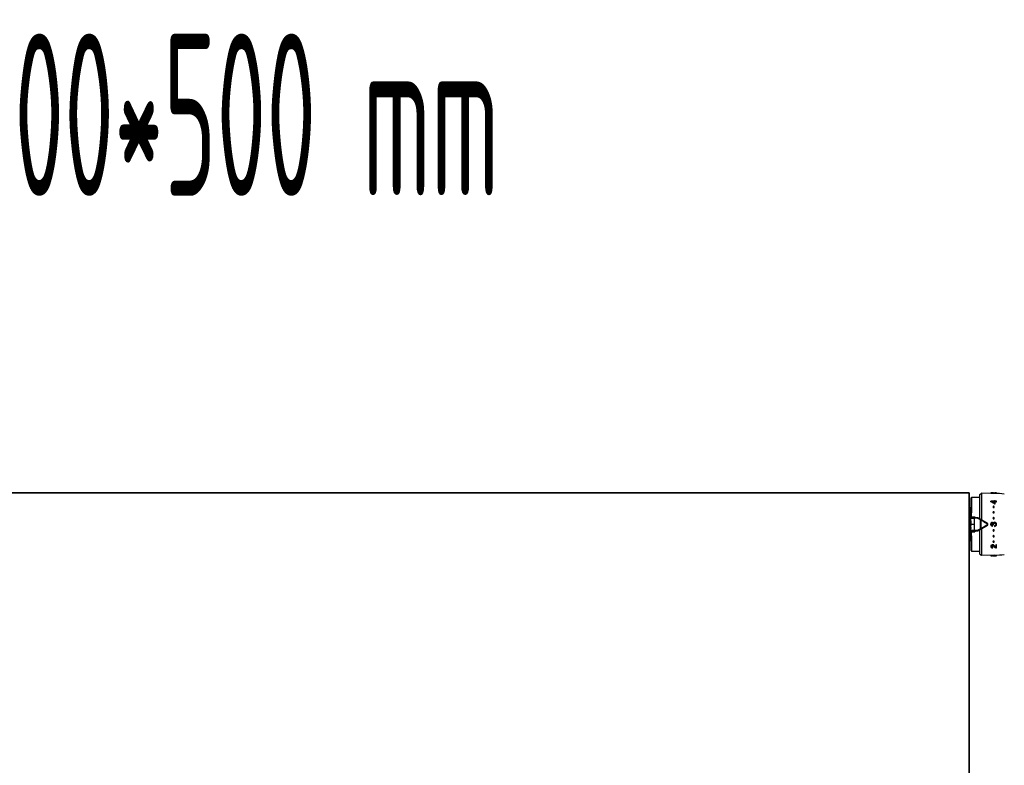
# Model space of a CAD drawing. Header units: millimetres. Extents: x 60394 to 199354, y 20895 to 166073.
# Tile 183 of 256: x 124370 to 125130, y 21470 to 22045. Entities that reach past the tile are written whole.
import ezdxf
from ezdxf.enums import TextEntityAlignment as Align

# ---------------------------------------------------------------- set-up
doc = ezdxf.new("R2010")
doc.units = ezdxf.units.MM
doc.layers.add('JS_VYT_POPIS - OBECNĚ', color=7, linetype='Continuous', lineweight=5)
doc.layers.add('UT_ZAŘÍZENÍ - OT', color=3, linetype='Continuous', lineweight=35)
doc.styles.add('VZT_POPIS', font='isocp.shx', dxfattribs={"width": 0.6, "height": 125})

msp = doc.modelspace()

# ---------------------------------------------------------------- linework, layer by layer
at = {"color": 0, "linetype": 'Continuous'}
for p, q in [((125110.64, 21679.05), (125112.14, 21679.91)), ((125110.64, 21660.21), (125110.64, 21679.05)), ((125112.14, 21679.99), (125112.14, 21659.34)), ((125122.01, 21679.81), (125112.14, 21679.99)), ((125119.14, 21680.29), (125119.14, 21680.19)), ((125119.59, 21680.28), (125119.14, 21680.29)), ((125119.14, 21679.99), (125119.14, 21680.19)), ((125119.14, 21680.19), (125119.59, 21680.17)), ((125119.14, 21679.99), (125120.69, 21679.93)), ((125119.59, 21680.21), (125119.59, 21680.28)), ((125120.65, 21680.18), (125119.59, 21680.21)), ((125119.59, 21680.17), (125119.66, 21680.17)), ((125119.66, 21680.17), (125120.95, 21680.12)), ((125120.64, 21680.23), (125120.64, 21680.18)), ((125120.96, 21680.17), (125120.65, 21680.18)), ((125120.69, 21679.93), (125120.95, 21679.92)), ((125120.81, 21680.18), (125120.81, 21680.19)), ((125120.95, 21680.12), (125121.04, 21680.12)), ((125120.95, 21679.92), (125121.46, 21679.91)), ((125121.04, 21680.12), (125121.47, 21680.1)), ((125121.24, 21680.18), (125121.25, 21680.24)), ((125121.46, 21679.91), (125121.47, 21680.1)), ((125121.47, 21680.1), (125121.47, 21680.16)), ((125121.47, 21680.04), (125121.5, 21680.04)), ((125122.08, 21680.24), (125122.2, 21680.24)), ((125122.08, 21680.04), (125122.15, 21680.04)), ((125122.15, 21680.14), (125122.15, 21680.07)), ((125122.15, 21679.88), (125122.15, 21680.07)), ((125122.99, 21680.22), (125122.98, 21680.22)), ((125123.01, 21680.22), (125122.99, 21680.22)), ((125122.99, 21680.16), (125122.99, 21680.21)), ((125123.64, 21679.98), (125123.64, 21680.18)), ((125103.84, 21656.01), (125104.19, 21676.32)), ((125103.98, 21663.95), (125104.19, 21676.07)), ((125104.54, 21667.75), (125104.69, 21676.81)), ((125104.69, 21676.81), (125110.64, 21676.81)), ((125119.14, 21673.85), (125119.14, 21673.53)), ((125119.14, 21673.7), (125119.14, 21673.85)), ((125122.14, 21673.81), (125119.14, 21673.85)), ((125119.14, 21673.39), (125119.14, 21673.53)), ((125119.14, 21673.53), (125119.2, 21673.51)), ((125119.93, 21673.52), (125122.14, 21673.5)), ((125119.98, 21673.5), (125119.93, 21673.52)), ((125120.22, 21673.38), (125122.14, 21673.35)), ((125122.09, 21671.86), (125122.14, 21671.83)), ((125122.14, 21674.21), (125122.14, 21673.81)), ((125122.14, 21674.06), (125122.14, 21674.21)), ((125122.59, 21674.21), (125122.14, 21674.21)), ((125122.14, 21673.5), (125122.14, 21672.38)), ((125122.14, 21673.35), (125122.14, 21673.5)), ((125122.14, 21673.35), (125122.14, 21672.49)), ((125122.14, 21671.83), (125122.14, 21671.96)), ((125122.14, 21671.96), (125122.59, 21671.96)), ((125122.14, 21671.83), (125122.59, 21671.83)), ((125122.59, 21673.8), (125122.59, 21674.21)), ((125123.64, 21673.79), (125122.59, 21673.8)), ((125122.59, 21671.96), (125122.59, 21673.49)), ((125122.59, 21673.49), (125123.64, 21673.48)), ((125122.59, 21673.35), (125123.64, 21673.33)), ((125122.59, 21671.83), (125122.59, 21671.96)), ((125123.64, 21673.48), (125123.64, 21673.79)), ((125123.64, 21673.33), (125123.64, 21673.48)), ((125102.42, 21665.42), (125103.04, 21665.42)), ((125102.42, 21664.61), (125103.04, 21664.61)), ((125102.47, 21668.75), (125103.04, 21668.75)), ((125103.04, 21665.42), (125103.04, 21668.75)), ((125103.04, 21658.69), (125103.04, 21664.61)), ((125103.54, 21668.85), (125103.54, 21668.83)), ((125103.54, 21665.49), (125103.54, 21664.67)), ((125104.44, 21661.74), (125104.54, 21667.75)), ((125103.84, 21658.69), (125102.64, 21658.69)), ((125103.84, 21658.4), (125102.64, 21658.4)), ((125103.84, 21655.71), (125102.64, 21655.71)), ((125103.84, 21655.39), (125102.64, 21655.39)), ((125103.84, 21655.16), (125102.64, 21655.16)), ((125103.04, 21654.82), (125103.04, 21655.16)), ((125103.84, 21658.69), (125103.84, 21655.16)), ((125104.19, 21635.7), (125103.84, 21656.01)), ((125103.84, 21656.01), (125106.54, 21656.01)), ((125104.42, 21661.01), (125104.44, 21661.74)), ((125105.58, 21661.01), (125104.42, 21661.01)), ((125104.44, 21661.74), (125106.84, 21661.74)), ((125106.54, 21656.01), (125106.61, 21660.6)), ((125106.61, 21651.43), (125106.54, 21656.01)), ((125106.61, 21660.6), (125106.61, 21661)), ((125108.71, 21660.6), (125106.61, 21660.6)), ((125106.84, 21661.74), (125106.84, 21661)), ((125108.71, 21661.01), (125107.68, 21661.01)), ((125108.71, 21660.6), (125108.71, 21661.01)), ((125111.11, 21659.42), (125109.46, 21660.39)), ((125116.79, 21656.66), (125109.71, 21660.74)), ((125109.71, 21651.28), (125116.79, 21655.37)), ((125111.11, 21659.42), (125111.11, 21652.6)), ((125111.63, 21659.17), (125111.63, 21652.86)), ((125116.63, 21655.8), (125116.63, 21656.23)), ((125117.04, 21655.8), (125117.04, 21656.22)), ((125120.53, 21654.67), (125120.53, 21655.2)), ((125120.85, 21655.71), (125121.3, 21655.71)), ((125121.96, 21654.94), (125121.96, 21654.41)), ((125102.42, 21647.41), (125103.04, 21647.41)), ((125103.34, 21654.84), (125102.74, 21654.8)), ((125103.34, 21654.31), (125102.74, 21654.31)), ((125103.14, 21653.95), (125102.74, 21653.95)), ((125103.14, 21650.32), (125102.74, 21650.32)), ((125103.34, 21650.09), (125102.74, 21650.09)), ((125103.04, 21647.41), (125103.04, 21650.09)), ((125103.14, 21652.87), (125103.14, 21653.95)), ((125103.14, 21650.32), (125103.14, 21651.4)), ((125103.34, 21654.84), (125103.34, 21652.91)), ((125103.34, 21651.44), (125103.34, 21650.09)), ((125103.44, 21652.87), (125103.44, 21652.58)), ((125103.44, 21652.87), (125103.84, 21652.87)), ((125103.9, 21652.82), (125103.44, 21652.82)), ((125103.9, 21652.58), (125103.44, 21652.58)), ((125103.44, 21651.54), (125103.44, 21651.7)), ((125103.44, 21651.7), (125103.92, 21651.7)), ((125103.44, 21651.54), (125103.92, 21651.54)), ((125103.89, 21653.36), (125103.48, 21653.36)), ((125103.54, 21647.35), (125103.54, 21646.54)), ((125103.64, 21653.61), (125103.64, 21653.51)), ((125103.64, 21653.61), (125103.84, 21653.61)), ((125103.84, 21653.51), (125103.64, 21653.51)), ((125103.64, 21653.32), (125103.64, 21653.22)), ((125103.64, 21653.32), (125103.84, 21653.32)), ((125103.84, 21653.22), (125103.64, 21653.22)), ((125103.84, 21651.26), (125103.64, 21651.26)), ((125103.84, 21653.61), (125103.84, 21653.36)), ((125103.84, 21653.39), (125103.89, 21653.4)), ((125103.84, 21653.32), (125103.84, 21652.87)), ((125103.84, 21653.17), (125103.89, 21653.17)), ((125103.84, 21652.97), (125103.89, 21652.97)), ((125103.84, 21651.54), (125103.84, 21651.26)), ((125103.89, 21653.4), (125103.88, 21653.72)), ((125104.42, 21651.01), (125105.58, 21651.01)), ((125104.44, 21650.29), (125104.42, 21651.01)), ((125104.44, 21650.29), (125106.84, 21650.29)), ((125104.54, 21644.28), (125104.44, 21650.29)), ((125106.61, 21651.43), (125108.71, 21651.43)), ((125106.61, 21651.43), (125106.61, 21651.02)), ((125106.84, 21651.02), (125106.84, 21650.29)), ((125107.68, 21651.01), (125108.71, 21651.01)), ((125108.71, 21651.43), (125108.71, 21651.01)), ((125109.46, 21651.63), (125111.11, 21652.6)), ((125110.64, 21632.98), (125110.64, 21651.82)), ((125112.14, 21652.68), (125112.14, 21632.04)), ((125102.42, 21646.6), (125103.04, 21646.6)), ((125102.47, 21643.27), (125103.04, 21643.27)), ((125103.04, 21643.27), (125103.04, 21646.6)), ((125103.54, 21643.19), (125103.54, 21643.18)), ((125104.1, 21641.4), (125104.08, 21642.26)), ((125104.69, 21635.21), (125104.54, 21644.28)), ((125123.19, 21640.17), (125123.19, 21640.03)), ((125123.64, 21640.17), (125123.19, 21640.17)), ((125123.64, 21640.04), (125123.19, 21640.03)), ((125123.19, 21640.03), (125123.19, 21638.35)), ((125123.64, 21640.17), (125123.64, 21640.04)), ((125123.64, 21637.9), (125123.64, 21640.04)), ((125104.69, 21635.21), (125110.64, 21635.21)), ((125110.64, 21632.98), (125112.14, 21632.11)), ((125122.01, 21632.21), (125112.14, 21632.04)), ((125120.64, 21638.41), (125120.64, 21638.27)), ((125120.79, 21638.41), (125120.64, 21638.41)), ((125120.79, 21638.27), (125120.64, 21638.27)), ((125120.64, 21637.86), (125120.79, 21637.86)), ((125120.79, 21638.41), (125120.79, 21638.27)), ((125120.79, 21637.86), (125120.79, 21638.27)), ((125122.02, 21639.48), (125122.02, 21639.34)), ((125122.05, 21639.43), (125122.02, 21639.48)), ((125122.16, 21639.11), (125122.14, 21639.15)), ((125122.27, 21639.06), (125122.28, 21638.92)), ((125123.64, 21632.03), (125119.14, 21631.95)), ((125119.14, 21631.95), (125119.14, 21631.75)), ((125119.14, 21631.94), (125119.14, 21631.74)), ((125123.64, 21631.83), (125119.14, 21631.75)), ((125119.14, 21631.75), (125119.14, 21631.74)), ((125120.49, 21631.76), (125119.93, 21631.75)), ((125120.49, 21631.76), (125123.64, 21631.81)), ((125120.49, 21631.76), (125120.49, 21631.76)), ((125123.64, 21632.03), (125123.64, 21631.83)), ((125123.64, 21631.81), (125123.64, 21631.83))]:
    msp.add_line(p, q, dxfattribs=at)
for centre, radius, start, end in [((125120.92, 21667.03), 13.23, 89.44109, 89.86889), ((125120.82, 21657.24), 23.02, 89.16114, 89.43014), ((125120.53, 21638.13), 42.13, 88.99668, 89.15368), ((125121.39, 21674.96), 5.28, 90.80201, 91.62553), ((125121.83, 21685.52), 5.38, 264.4209, 265.22986), ((125121.92, 21686.56), 6.42, 265.23782, 265.99348), ((125120.44, 21589.83), 90, 84.13647, 89), ((125122.33, 21690.17), 10.03, 269.00618, 269.62329), ((125122.37, 21692.62), 12.54, 269.00858, 269.7243), ((125122.45, 21689.91), 9.83, 272.60404, 273.36824), ((125122.45, 21689.77), 9.9, 272.58441, 273.34327), ((125122.79, 21677.66), 2.56, 85.77165, 86.54128), ((125122.85, 21678.43), 1.79, 85.3674, 85.74663), ((125122.38, 21644.49), 35.74, 88.78449, 88.98762), ((125122.53, 21688.65), 8.58, 273.37423, 274.17442), ((125122.52, 21688.5), 8.63, 273.34927, 274.14414), ((125104.69, 21676.31), 0.5, 89.99995, 178.99727), ((125072.12, 21579.19), 105.28, 61.6647, 63.47201), ((125071.86, 21579.57), 105.19, 61.44046, 63.25103), ((125075.22, 21584.6), 99.53, 63.12099, 63.27442), ((125072.31, 21578.91), 105.92, 61.93543, 63.10673), ((125103.04, 21670.26), 1.51, 270.07058, 289.41996), ((125103.04, 21670.26), 1.5, 289.47122, 313.35083), ((125121.22, 21669.34), 0.33, 178.19656, 179.9988), ((125121.31, 21665.19), 0.417, 180.04404, 188.31485), ((125121.4, 21669.6), 0.577, 256.34526, 269.38585), ((125121.4, 21669.5), 0.582, 256.38385, 269.38767), ((125121.4, 21669.59), 0.567, 269.48461, 276.23097), ((125121.4, 21669.49), 0.572, 269.48444, 276.21503), ((125121.4, 21665.31), 0.515, 269.66483, 277.10359), ((125121.39, 21665.24), 0.519, 269.66461, 277.08605), ((125121.4, 21669.6), 0.578, 276.22081, 282.59954), ((125121.39, 21669.5), 0.583, 276.20438, 282.56154), ((125121.4, 21665.33), 0.529, 277.09797, 284.09301), ((125121.39, 21665.26), 0.533, 277.07982, 284.05154), ((125121.55, 21669.33), 0.34, 350.77007, 358.16143), ((125121.48, 21665.26), 0.415, 357.37319, 359.99637), ((125103.94, 21657.86), 0.0994, 180.01969, 226.40783), ((125103.94, 21657.87), 0.301, 250.55744, 255.99011), ((125103.94, 21656.24), 0.3, 107.64647, 109.44599), ((125104.42, 21660.51), 0.5, 90.00005, 179.0027), ((125090.01, 21671.71), 19.56, 326.80865, 327.16862), ((125086.06, 21674.26), 24.26, 327.18528, 328.93017), ((125108.71, 21659.01), 2, 60, 90), ((125108.71, 21659.12), 1.48, 59.48742, 89.9707), ((125003.54, 21440.05), 244.32, 63.74449, 63.88063), ((125116.54, 21656.22), 0.5, 0, 60), ((125116.54, 21655.8), 0.5, 300, 0), ((125121.09, 21656.07), 2, 164.80798, 168.16539), ((125120.3, 21655.85), 1.18, 194.6023, 200.52709), ((125120.18, 21656.32), 1.05, 158.33184, 164.78857), ((125120.2, 21656.31), 1.07, 152.15714, 158.3337), ((125120.35, 21655.87), 1.23, 200.54074, 209.44738), ((125120.2, 21656.31), 1.08, 145.97035, 152.15939), ((125120.36, 21655.87), 1.25, 209.4292, 211.63674), ((125120.4, 21656.01), 0.828, 140.87074, 150.30871), ((125120.41, 21656.02), 0.841, 211.88911, 219.07605), ((125120.41, 21656.01), 0.836, 130.17155, 140.86954), ((125120.4, 21656.01), 0.831, 219.0533, 232.02888), ((125120.28, 21656.24), 0.569, 108.74479, 116.15952), ((125120.29, 21656.23), 0.576, 101.60275, 108.74682), ((125120.39, 21655.98), 0.785, 273.22437, 280.43844), ((125118.56, 21656.01), 2.32, 352.48051, 7.18318), ((125121.4, 21660.72), 0.488, 269.85737, 277.70488), ((125121.39, 21660.69), 0.492, 269.85712, 277.68641), ((125122.27, 21655.86), 0.97, 138.95573, 147.53873), ((125121.39, 21660.74), 0.505, 277.70254, 285.05443), ((125121.39, 21660.71), 0.509, 277.6834, 285.011), ((125122.26, 21655.86), 0.963, 129.98808, 138.92429), ((125121.42, 21660.73), 0.471, 354.81541, 359.98513), ((125122.08, 21656.04), 1.1, 263.8642, 270.12595), ((125122.26, 21655.9), 0.927, 100.78373, 106.92072), ((125122.25, 21655.95), 0.878, 93.89514, 100.73786), ((125122.08, 21656.05), 1.12, 312.77559, 319.01429), ((125122.25, 21655.91), 0.893, 319.04698, 325.88598), ((125120.98, 21656.01), 2.66, 352.61699, 5.79637), ((125103.63, 21653.8), 0.29, 180.04441, 214.05404), ((125103.43, 21651.44), 0.0882, 171.33922, 179.96309), ((125104.42, 21651.51), 0.5, 181, 270), ((125089.67, 21640.09), 19.97, 32.83509, 33.1877), ((125086.14, 21637.81), 24.17, 31.0665, 32.81806), ((125108.71, 21652.91), 1.48, 270.02931, 300.51257), ((125108.71, 21653.01), 2, 270, 300), ((125003.54, 21871.97), 244.32, 296.11937, 296.25551), ((125121.37, 21651.29), 0.481, 185.08469, 187.79003), ((125121.39, 21651.32), 0.51, 98.02694, 105.33939), ((125121.4, 21651.29), 0.507, 98.04608, 105.38273), ((125121.39, 21651.33), 0.493, 90.20682, 98.03026), ((125121.4, 21651.3), 0.489, 90.20709, 98.04874), ((125122.08, 21656.05), 1.64, 265.8993, 310.20577), ((125103.04, 21641.77), 1.51, 70.58004, 89.92942), ((125103.04, 21641.76), 1.5, 46.64917, 70.52878), ((125120.66, 21638.16), 1.98, 90.6662, 95.25488), ((125120.66, 21638.19), 1.95, 86.31776, 90.65223), ((125121.22, 21642.68), 0.33, 180.0012, 181.80344), ((125121.4, 21646.76), 0.537, 97.79544, 104.73665), ((125121.4, 21646.69), 0.533, 97.81357, 104.77792), ((125121.4, 21642.52), 0.588, 97.26681, 103.58577), ((125121.4, 21642.42), 0.584, 97.28322, 103.6235), ((125121.39, 21646.78), 0.52, 90.39229, 97.80224), ((125121.4, 21642.53), 0.574, 90.56165, 97.27806), ((125121.4, 21646.71), 0.516, 90.39253, 97.81976), ((125121.4, 21642.43), 0.569, 90.56184, 97.29397), ((125121.4, 21642.54), 0.563, 89.57233, 90.53635), ((125121.4, 21642.43), 0.574, 77.3795, 90.47236), ((125121.4, 21642.53), 0.579, 77.42334, 89.52385), ((125121.55, 21642.69), 0.34, 1.83857, 9.22993), ((125104.69, 21635.71), 0.5, 181, 270), ((125120.2, 21638.89), 0.458, 173.03308, 181.39547), ((125159.95, 21662.13), 44.81, 210.82705, 211.4577), ((125121.06, 21638.76), 1.13, 37.30427, 43.3274), ((125121.15, 21638.83), 1.01, 30.66525, 37.31087), ((125120.44, 21722.2), 90, 271, 275.86353), ((125162.42, 21663.23), 46.93, 210.59685, 210.86768), ((125161.57, 21663.06), 46.05, 210.8741, 211.14789), ((125160.22, 21662.25), 44.47, 211.14786, 211.42912), ((125160.69, 21662.2), 44.92, 210.9365, 211.21663), ((125123.06, 21639.54), 0.927, 211.49104, 218.28511), ((125123.14, 21639.61), 1.03, 218.28539, 224.50117), ((125123.58, 21640.22), 1.91, 254.23814, 258.37107)]:
    msp.add_arc(centre, radius, start, end, dxfattribs=at)
for centre, major_axis, ratio, start_param, end_param in [((125103.14, 21654.19), (0, -0.235), 0.85043, 0, 1.570796), ((125103.14, 21650.17), (-0.2, 0), 0.785695, 3.141593, 4.712389)]:
    msp.add_ellipse(centre, major_axis=major_axis, ratio=ratio, start_param=start_param, end_param=end_param, dxfattribs=at)
for points, knots in [([(125120.69, 21680.25), (125120.68, 21680.25), (125120.67, 21680.25), (125120.65, 21680.24), (125120.64, 21680.24), (125120.64, 21680.23)], [0, 0, 0, 0, 0.708486, 0.898996, 1, 1, 1, 1]), ([(125120.64, 21680.23), (125120.64, 21680.23), (125120.66, 21680.22), (125120.69, 21680.21), (125120.74, 21680.2), (125120.78, 21680.2), (125120.81, 21680.19)], [0, 0, 0, 0, 0.080473, 0.272652, 0.58028, 1, 1, 1, 1]), ([(125120.79, 21680.26), (125120.78, 21680.26), (125120.75, 21680.25), (125120.72, 21680.25), (125120.69, 21680.25)], [0, 0, 0, 0, 0.312325, 1, 1, 1, 1]), ([(125120.95, 21680.26), (125120.94, 21680.26), (125120.88, 21680.26), (125120.83, 21680.26), (125120.79, 21680.26)], [0, 0, 0, 0, 0.28218, 1, 1, 1, 1]), ([(125120.81, 21680.19), (125120.82, 21680.19), (125120.87, 21680.18), (125120.92, 21680.18), (125120.96, 21680.17)], [0, 0, 0, 0, 0.219199, 1, 1, 1, 1]), ([(125121.04, 21680.22), (125121.04, 21680.22), (125121.05, 21680.23), (125121.06, 21680.23), (125121.07, 21680.23)], [0, 0, 0, 0, 0.306489, 1, 1, 1, 1]), ([(125121.31, 21680.17), (125121.27, 21680.17), (125121.2, 21680.18), (125121.13, 21680.19), (125121.08, 21680.2), (125121.06, 21680.21), (125121.05, 21680.21), (125121.04, 21680.22), (125121.04, 21680.22)], [0, 0, 0, 0, 0.416564, 0.727805, 0.840468, 0.923103, 0.975235, 1, 1, 1, 1]), ([(125121.07, 21680.23), (125121.07, 21680.23), (125121.09, 21680.23), (125121.12, 21680.24), (125121.13, 21680.24)], [0, 0, 0, 0, 0.191517, 1, 1, 1, 1]), ([(125121.13, 21680.24), (125121.14, 21680.24), (125121.18, 21680.24), (125121.22, 21680.24), (125121.25, 21680.24)], [0, 0, 0, 0, 0.216654, 1, 1, 1, 1]), ([(125121.32, 21680.24), (125121.33, 21680.24), (125121.39, 21680.24), (125121.45, 21680.24), (125121.5, 21680.24)], [0, 0, 0, 0, 0.229978, 1, 1, 1, 1]), ([(125121.5, 21680.24), (125121.54, 21680.24), (125121.74, 21680.24), (125121.93, 21680.24), (125122.08, 21680.24)], [0, 0, 0, 0, 0.228486, 1, 1, 1, 1]), ([(125121.5, 21680.04), (125121.54, 21680.04), (125121.73, 21680.04), (125121.93, 21680.04), (125122.08, 21680.04)], [0, 0, 0, 0, 0.228577, 1, 1, 1, 1]), ([(125122.15, 21679.88), (125122.22, 21679.88), (125122.46, 21679.87), (125122.71, 21679.88), (125122.9, 21679.89)], [0, 0, 0, 0, 0.261104, 1, 1, 1, 1]), ([(125122.2, 21680.24), (125122.34, 21680.23), (125122.59, 21680.23), (125122.84, 21680.22), (125122.95, 21680.21)], [0, 0, 0, 0, 0.5608, 1, 1, 1, 1]), ([(125122.9, 21680.16), (125122.86, 21680.15), (125122.65, 21680.14), (125122.43, 21680.14), (125122.26, 21680.14)], [0, 0, 0, 0, 0.202928, 1, 1, 1, 1]), ([(125122.31, 21680.07), (125122.36, 21680.07), (125122.56, 21680.07), (125122.75, 21680.08), (125122.9, 21680.08)], [0, 0, 0, 0, 0.261385, 1, 1, 1, 1]), ([(125123.1, 21680.19), (125123.1, 21680.19), (125123.1, 21680.18), (125123.08, 21680.18), (125123.04, 21680.17), (125122.98, 21680.16), (125122.93, 21680.16), (125122.9, 21680.16)], [0, 0, 0, 0, 0.026104, 0.078509, 0.271488, 0.580502, 1, 1, 1, 1]), ([(125122.99, 21680.21), (125123.01, 21680.21), (125123.03, 21680.21), (125123.07, 21680.2), (125123.09, 21680.2), (125123.1, 21680.19), (125123.1, 21680.19)], [0, 0, 0, 0, 0.402142, 0.703286, 0.901798, 1, 1, 1, 1]), ([(125123.1, 21680.19), (125123.1, 21680.19), (125123.1, 21680.19), (125123.1, 21680.19), (125123.1, 21680.19)], [0, 0, 0, 0, 0.519614, 1, 1, 1, 1]), ([(125123.56, 21680.2), (125123.51, 21680.21), (125123.36, 21680.22), (125123.22, 21680.22), (125123.13, 21680.22)], [0, 0, 0, 0, 0.393124, 1, 1, 1, 1]), ([(125123.15, 21680.1), (125123.22, 21680.1), (125123.32, 21680.11), (125123.44, 21680.13), (125123.51, 21680.14), (125123.57, 21680.15), (125123.61, 21680.16), (125123.63, 21680.16), (125123.64, 21680.17), (125123.64, 21680.18)], [0, 0, 0, 0, 0.415889, 0.585993, 0.728367, 0.841268, 0.923827, 0.975949, 1, 1, 1, 1]), ([(125123.15, 21679.9), (125123.22, 21679.91), (125123.31, 21679.91), (125123.44, 21679.93), (125123.51, 21679.94), (125123.56, 21679.95), (125123.6, 21679.96), (125123.63, 21679.96), (125123.64, 21679.97), (125123.64, 21679.98)], [0, 0, 0, 0, 0.416026, 0.586157, 0.728535, 0.841423, 0.923955, 0.976034, 1, 1, 1, 1]), ([(125123.62, 21680.19), (125123.62, 21680.19), (125123.6, 21680.2), (125123.58, 21680.2), (125123.56, 21680.2)], [0, 0, 0, 0, 0.194984, 1, 1, 1, 1]), ([(125123.64, 21680.18), (125123.64, 21680.18), (125123.64, 21680.19), (125123.63, 21680.19), (125123.62, 21680.19)], [0, 0, 0, 0, 0.34526, 1, 1, 1, 1]), ([(125103.04, 21665.42), (125103.08, 21665.42), (125103.25, 21665.43), (125103.42, 21665.46), (125103.54, 21665.49)], [0, 0, 0, 0, 0.252472, 1, 1, 1, 1]), ([(125103.54, 21664.67), (125103.5, 21664.66), (125103.34, 21664.63), (125103.17, 21664.61), (125103.04, 21664.61)], [0, 0, 0, 0, 0.247091, 1, 1, 1, 1]), ([(125121.39, 21669.86), (125121.33, 21669.87), (125121.21, 21669.85), (125121.04, 21669.76), (125120.93, 21669.63), (125120.9, 21669.52), (125120.89, 21669.46)], [0, 0, 0, 0, 0.270385, 0.528616, 0.769944, 1, 1, 1, 1]), ([(125120.89, 21669.46), (125120.89, 21669.41), (125120.91, 21669.32), (125120.96, 21669.23), (125121, 21669.19)], [0, 0, 0, 0, 0.488775, 1, 1, 1, 1]), ([(125120.89, 21669.34), (125120.89, 21669.25), (125120.98, 21669.05), (125121.16, 21668.96), (125121.26, 21668.93)], [0, 0, 0, 0, 0.47302, 1, 1, 1, 1]), ([(125121.39, 21665.73), (125121.27, 21665.73), (125121.08, 21665.66), (125120.93, 21665.47), (125120.9, 21665.35), (125120.89, 21665.29)], [0, 0, 0, 0, 0.507384, 0.755665, 1, 1, 1, 1]), ([(125120.89, 21665.29), (125120.89, 21665.24), (125120.9, 21665.17), (125120.93, 21665.1), (125120.93, 21665.09)], [0, 0, 0, 0, 0.747031, 1, 1, 1, 1]), ([(125120.89, 21665.13), (125120.91, 21665.04), (125121, 21664.86), (125121.17, 21664.77), (125121.26, 21664.74)], [0, 0, 0, 0, 0.489899, 1, 1, 1, 1]), ([(125120.93, 21665.09), (125120.96, 21665.02), (125121.05, 21664.9), (125121.19, 21664.83), (125121.26, 21664.81)], [0, 0, 0, 0, 0.492845, 1, 1, 1, 1]), ([(125121, 21669.19), (125121.01, 21669.17), (125121.09, 21669.1), (125121.19, 21669.06), (125121.26, 21669.04)], [0, 0, 0, 0, 0.24218, 1, 1, 1, 1]), ([(125121.89, 21669.43), (125121.9, 21669.49), (125121.87, 21669.6), (125121.76, 21669.75), (125121.59, 21669.84), (125121.46, 21669.86), (125121.39, 21669.86)], [0, 0, 0, 0, 0.229393, 0.470966, 0.729703, 1, 1, 1, 1]), ([(125121.89, 21665.26), (125121.89, 21665.32), (125121.87, 21665.45), (125121.75, 21665.6), (125121.59, 21665.7), (125121.46, 21665.73), (125121.39, 21665.73)], [0, 0, 0, 0, 0.241806, 0.488407, 0.741812, 1, 1, 1, 1]), ([(125121.52, 21668.93), (125121.61, 21668.95), (125121.78, 21669.03), (125121.87, 21669.2), (125121.89, 21669.28)], [0, 0, 0, 0, 0.524629, 1, 1, 1, 1]), ([(125121.52, 21669.04), (125121.55, 21669.04), (125121.65, 21669.07), (125121.74, 21669.13), (125121.79, 21669.19)], [0, 0, 0, 0, 0.260211, 1, 1, 1, 1]), ([(125121.52, 21664.74), (125121.61, 21664.76), (125121.79, 21664.86), (125121.87, 21665.04), (125121.89, 21665.13)], [0, 0, 0, 0, 0.510101, 1, 1, 1, 1]), ([(125121.52, 21664.81), (125121.59, 21664.83), (125121.7, 21664.88), (125121.79, 21664.98), (125121.83, 21665.03)], [0, 0, 0, 0, 0.506643, 1, 1, 1, 1]), ([(125121.79, 21669.19), (125121.82, 21669.22), (125121.87, 21669.3), (125121.89, 21669.39), (125121.89, 21669.43)], [0, 0, 0, 0, 0.509651, 1, 1, 1, 1]), ([(125121.83, 21665.03), (125121.84, 21665.04), (125121.87, 21665.11), (125121.89, 21665.19), (125121.89, 21665.24)], [0, 0, 0, 0, 0.253103, 1, 1, 1, 1]), ([(125106.61, 21660.6), (125106.44, 21660.6), (125106.09, 21660.6), (125105.59, 21660.59), (125105.13, 21660.59), (125104.78, 21660.58), (125104.53, 21660.57), (125104.38, 21660.57), (125104.24, 21660.56), (125104.13, 21660.55), (125104.04, 21660.55), (125103.98, 21660.54), (125103.94, 21660.53), (125103.92, 21660.53), (125103.92, 21660.52), (125103.92, 21660.52)], [0, 0, 0, 0, 0.195605, 0.383531, 0.55643, 0.707585, 0.773165, 0.831259, 0.881323, 0.92293, 0.955723, 0.979458, 0.994025, 0.997954, 1, 1, 1, 1]), ([(125103.94, 21661.61), (125103.94, 21661.62), (125103.95, 21661.64), (125103.98, 21661.66), (125104.03, 21661.69), (125104.12, 21661.71), (125104.26, 21661.73), (125104.37, 21661.74), (125104.44, 21661.74)], [0, 0, 0, 0, 0.054454, 0.124226, 0.220024, 0.341181, 0.645763, 1, 1, 1, 1]), ([(125105.55, 21661.01), (125105.56, 21661.01), (125105.58, 21661.02), (125105.6, 21661.02), (125105.61, 21661.03)], [0, 0, 0, 0, 0.393757, 1, 1, 1, 1]), ([(125105.58, 21661.01), (125105.66, 21661.01), (125106, 21661.01), (125106.35, 21661.01), (125106.61, 21661)], [0, 0, 0, 0, 0.230893, 1, 1, 1, 1]), ([(125105.61, 21661.03), (125105.61, 21661.03), (125105.62, 21661.03), (125105.63, 21661.04), (125105.64, 21661.04)], [0, 0, 0, 0, 0.235586, 1, 1, 1, 1]), ([(125105.64, 21661.04), (125105.65, 21661.04), (125105.67, 21661.05), (125105.7, 21661.07), (125105.72, 21661.08)], [0, 0, 0, 0, 0.229765, 1, 1, 1, 1]), ([(125105.72, 21661.08), (125105.8, 21661.12), (125105.98, 21661.21), (125106.36, 21661.43), (125106.65, 21661.61), (125106.84, 21661.74)], [0, 0, 0, 0, 0.213248, 0.460801, 1, 1, 1, 1]), ([(125106.61, 21661), (125106.79, 21661), (125107.15, 21661), (125107.51, 21661.01), (125107.68, 21661.01)], [0, 0, 0, 0, 0.502804, 1, 1, 1, 1]), ([(125109.46, 21660.39), (125109.48, 21660.41), (125109.51, 21660.46), (125109.55, 21660.53), (125109.58, 21660.6), (125109.62, 21660.65), (125109.65, 21660.69), (125109.68, 21660.72), (125109.69, 21660.74), (125109.71, 21660.75), (125109.71, 21660.74)], [0, 0, 0, 0, 0.198142, 0.388892, 0.560134, 0.707991, 0.828678, 0.918542, 0.975091, 1, 1, 1, 1]), ([(125111.11, 21659.42), (125111.14, 21659.47), (125111.18, 21659.55), (125111.24, 21659.63), (125111.27, 21659.69), (125111.3, 21659.73), (125111.33, 21659.77), (125111.34, 21659.79), (125111.35, 21659.79), (125111.36, 21659.79), (125111.36, 21659.79)], [0, 0, 0, 0, 0.387648, 0.559336, 0.708365, 0.829964, 0.920373, 0.976704, 0.992026, 1, 1, 1, 1]), ([(125111.63, 21659.17), (125111.65, 21659.21), (125111.69, 21659.28), (125111.73, 21659.37), (125111.76, 21659.42), (125111.78, 21659.47), (125111.79, 21659.51), (125111.79, 21659.53), (125111.79, 21659.54), (125111.79, 21659.54)], [0, 0, 0, 0, 0.389691, 0.560136, 0.707341, 0.827183, 0.916538, 0.973346, 1, 1, 1, 1]), ([(125116.63, 21656.23), (125116.21, 21656.47), (125114.55, 21657.45), (125112.88, 21658.43), (125111.63, 21659.17)], [0, 0, 0, 0, 0.249365, 1, 1, 1, 1]), ([(125111.63, 21652.86), (125112.04, 21653.1), (125113.71, 21654.08), (125115.38, 21655.06), (125116.63, 21655.8)], [0, 0, 0, 0, 0.250578, 1, 1, 1, 1]), ([(125116.63, 21656.23), (125116.66, 21656.28), (125116.71, 21656.37), (125116.76, 21656.5), (125116.79, 21656.59), (125116.8, 21656.64), (125116.79, 21656.65), (125116.79, 21656.66)], [0, 0, 0, 0, 0.377895, 0.69297, 0.905251, 0.965919, 1, 1, 1, 1]), ([(125116.63, 21656.23), (125116.65, 21656.23), (125116.71, 21656.23), (125116.79, 21656.23), (125116.86, 21656.23), (125116.92, 21656.23), (125116.96, 21656.23), (125116.99, 21656.22), (125117.01, 21656.22), (125117.02, 21656.22), (125117.03, 21656.22), (125117.04, 21656.22), (125117.04, 21656.22), (125117.04, 21656.22)], [0, 0, 0, 0, 0.203374, 0.394866, 0.56769, 0.716771, 0.837685, 0.88646, 0.926896, 0.958626, 0.981467, 0.99529, 1, 1, 1, 1]), ([(125116.63, 21655.8), (125116.65, 21655.8), (125116.71, 21655.8), (125116.79, 21655.8), (125116.86, 21655.8), (125116.92, 21655.8), (125116.96, 21655.8), (125116.99, 21655.8), (125117.01, 21655.8), (125117.02, 21655.8), (125117.03, 21655.8), (125117.04, 21655.8), (125117.04, 21655.8), (125117.04, 21655.8)], [0, 0, 0, 0, 0.203374, 0.394866, 0.56769, 0.716771, 0.837685, 0.88646, 0.926896, 0.958626, 0.981467, 0.99529, 1, 1, 1, 1]), ([(125116.63, 21655.8), (125116.66, 21655.75), (125116.71, 21655.65), (125116.76, 21655.52), (125116.79, 21655.43), (125116.8, 21655.39), (125116.79, 21655.37), (125116.79, 21655.37)], [0, 0, 0, 0, 0.377895, 0.69297, 0.905251, 0.965919, 1, 1, 1, 1]), ([(125119.14, 21656.48), (125119.12, 21656.41), (125119.08, 21656.1), (125119.1, 21655.78), (125119.16, 21655.55)], [0, 0, 0, 0, 0.250786, 1, 1, 1, 1]), ([(125119.3, 21655.22), (125119.36, 21655.12), (125119.52, 21654.93), (125119.82, 21654.74), (125120.17, 21654.64), (125120.42, 21654.65), (125120.53, 21654.67)], [0, 0, 0, 0, 0.249964, 0.499879, 0.749906, 1, 1, 1, 1]), ([(125121.08, 21656.85), (125121, 21657), (125120.74, 21657.26), (125120.3, 21657.39), (125119.95, 21657.36), (125119.7, 21657.27), (125119.48, 21657.12), (125119.36, 21656.99), (125119.31, 21656.91)], [0, 0, 0, 0, 0.249691, 0.498274, 0.623384, 0.748679, 0.874168, 1, 1, 1, 1]), ([(125119.7, 21655.58), (125119.66, 21655.64), (125119.6, 21655.77), (125119.57, 21656), (125119.59, 21656.22), (125119.65, 21656.36), (125119.68, 21656.42)], [0, 0, 0, 0, 0.249892, 0.499949, 0.75024, 1, 1, 1, 1]), ([(125120.44, 21655.19), (125120.34, 21655.19), (125120.14, 21655.21), (125119.97, 21655.3), (125119.89, 21655.36)], [0, 0, 0, 0, 0.50069, 1, 1, 1, 1]), ([(125120.17, 21656.8), (125120.25, 21656.81), (125120.41, 21656.81), (125120.63, 21656.71), (125120.79, 21656.53), (125120.85, 21656.38), (125120.86, 21656.3)], [0, 0, 0, 0, 0.248903, 0.498305, 0.748695, 1, 1, 1, 1]), ([(125120.89, 21660.63), (125120.91, 21660.53), (125120.99, 21660.35), (125121.17, 21660.24), (125121.26, 21660.22)], [0, 0, 0, 0, 0.498032, 1, 1, 1, 1]), ([(125121.39, 21661.22), (125121.27, 21661.22), (125121.02, 21661.13), (125120.91, 21660.89), (125120.9, 21660.77)], [0, 0, 0, 0, 0.501804, 1, 1, 1, 1]), ([(125120.91, 21660.6), (125120.93, 21660.52), (125121.02, 21660.36), (125121.18, 21660.27), (125121.26, 21660.25)], [0, 0, 0, 0, 0.49918, 1, 1, 1, 1]), ([(125123.63, 21656.28), (125123.62, 21656.42), (125123.54, 21656.7), (125123.23, 21657.19), (125122.58, 21657.58), (125121.83, 21657.51), (125121.34, 21657.2), (125121.16, 21656.97), (125121.08, 21656.85)], [0, 0, 0, 0, 0.125806, 0.251598, 0.500158, 0.748611, 0.874302, 1, 1, 1, 1]), ([(125121.3, 21655.71), (125121.29, 21655.82), (125121.3, 21656.06), (125121.39, 21656.28), (125121.45, 21656.38)], [0, 0, 0, 0, 0.500135, 1, 1, 1, 1]), ([(125121.89, 21660.73), (125121.89, 21660.85), (125121.79, 21661.12), (125121.52, 21661.22), (125121.39, 21661.22)], [0, 0, 0, 0, 0.49811, 1, 1, 1, 1]), ([(125121.52, 21660.21), (125121.6, 21660.24), (125121.76, 21660.32), (125121.85, 21660.48), (125121.87, 21660.56)], [0, 0, 0, 0, 0.50198, 1, 1, 1, 1]), ([(125121.52, 21660.25), (125121.6, 21660.27), (125121.74, 21660.34), (125121.83, 21660.47), (125121.86, 21660.54)], [0, 0, 0, 0, 0.50114, 1, 1, 1, 1]), ([(125122.84, 21655.23), (125122.74, 21655.14), (125122.5, 21654.99), (125122.22, 21654.93), (125122.08, 21654.93)], [0, 0, 0, 0, 0.500561, 1, 1, 1, 1]), ([(125122.19, 21656.82), (125122.27, 21656.83), (125122.44, 21656.82), (125122.76, 21656.7), (125123.01, 21656.45), (125123.14, 21656.14), (125123.16, 21655.88), (125123.12, 21655.63), (125123.04, 21655.47), (125122.99, 21655.4)], [0, 0, 0, 0, 0.124702, 0.249421, 0.497433, 0.62303, 0.748788, 0.874419, 1, 1, 1, 1]), ([(125123.14, 21654.79), (125123.27, 21654.9), (125123.49, 21655.17), (125123.6, 21655.5), (125123.62, 21655.67)], [0, 0, 0, 0, 0.49938, 1, 1, 1, 1]), ([(125103.04, 21647.41), (125103.08, 21647.41), (125103.25, 21647.41), (125103.42, 21647.38), (125103.54, 21647.35)], [0, 0, 0, 0, 0.252472, 1, 1, 1, 1]), ([(125103.34, 21652.91), (125103.34, 21652.91), (125103.34, 21652.91), (125103.33, 21652.9), (125103.32, 21652.9), (125103.3, 21652.89), (125103.28, 21652.89), (125103.25, 21652.88), (125103.2, 21652.88), (125103.17, 21652.87), (125103.14, 21652.87)], [0, 0, 0, 0, 0.040706, 0.069574, 0.105554, 0.199505, 0.321626, 0.468167, 0.634164, 1, 1, 1, 1]), ([(125103.44, 21652.58), (125103.4, 21652.58), (125103.32, 21652.6), (125103.22, 21652.66), (125103.16, 21652.76), (125103.14, 21652.84), (125103.14, 21652.87)], [0, 0, 0, 0, 0.252255, 0.503168, 0.752226, 1, 1, 1, 1]), ([(125103.44, 21651.7), (125103.4, 21651.7), (125103.32, 21651.68), (125103.22, 21651.62), (125103.16, 21651.52), (125103.14, 21651.44), (125103.14, 21651.4)], [0, 0, 0, 0, 0.252255, 0.503168, 0.752226, 1, 1, 1, 1]), ([(125103.34, 21651.44), (125103.34, 21651.44), (125103.34, 21651.44), (125103.33, 21651.43), (125103.32, 21651.43), (125103.3, 21651.42), (125103.28, 21651.41), (125103.25, 21651.41), (125103.2, 21651.41), (125103.17, 21651.4), (125103.14, 21651.4)], [0, 0, 0, 0, 0.040706, 0.069574, 0.105554, 0.199505, 0.321626, 0.468167, 0.634164, 1, 1, 1, 1]), ([(125103.34, 21653.9), (125103.34, 21653.86), (125103.36, 21653.79), (125103.42, 21653.69), (125103.52, 21653.62), (125103.6, 21653.61), (125103.64, 21653.61)], [0, 0, 0, 0, 0.247784, 0.496832, 0.747734, 1, 1, 1, 1]), ([(125103.34, 21653.61), (125103.34, 21653.57), (125103.36, 21653.49), (125103.42, 21653.4), (125103.52, 21653.33), (125103.6, 21653.32), (125103.64, 21653.32)], [0, 0, 0, 0, 0.247784, 0.496832, 0.747734, 1, 1, 1, 1]), ([(125103.64, 21653.22), (125103.6, 21653.22), (125103.52, 21653.23), (125103.42, 21653.3), (125103.36, 21653.4), (125103.34, 21653.47), (125103.34, 21653.51)], [0, 0, 0, 0, 0.252266, 0.503168, 0.752216, 1, 1, 1, 1]), ([(125103.44, 21652.87), (125103.43, 21652.87), (125103.4, 21652.88), (125103.37, 21652.9), (125103.35, 21652.92), (125103.34, 21652.95), (125103.34, 21652.96)], [0, 0, 0, 0, 0.251925, 0.502849, 0.751924, 1, 1, 1, 1]), ([(125103.44, 21652.82), (125103.43, 21652.82), (125103.4, 21652.82), (125103.37, 21652.84), (125103.35, 21652.88), (125103.34, 21652.9), (125103.34, 21652.91)], [0, 0, 0, 0, 0.252236, 0.503168, 0.752245, 1, 1, 1, 1]), ([(125103.44, 21651.54), (125103.43, 21651.54), (125103.4, 21651.53), (125103.37, 21651.51), (125103.35, 21651.49), (125103.34, 21651.47), (125103.34, 21651.46)], [0, 0, 0, 0, 0.26767, 0.525516, 0.768461, 1, 1, 1, 1]), ([(125103.34, 21650.96), (125103.34, 21651), (125103.36, 21651.08), (125103.42, 21651.18), (125103.52, 21651.24), (125103.6, 21651.26), (125103.64, 21651.26)], [0, 0, 0, 0, 0.247784, 0.496832, 0.747734, 1, 1, 1, 1]), ([(125103.64, 21653.51), (125103.59, 21653.51), (125103.49, 21653.53), (125103.42, 21653.6), (125103.39, 21653.64)], [0, 0, 0, 0, 0.501963, 1, 1, 1, 1]), ([(125103.92, 21651.5), (125103.92, 21651.5), (125103.92, 21651.5), (125103.94, 21651.49), (125103.98, 21651.48), (125104.04, 21651.48), (125104.13, 21651.47), (125104.24, 21651.46), (125104.38, 21651.46), (125104.53, 21651.45), (125104.78, 21651.44), (125105.13, 21651.43), (125105.59, 21651.43), (125106.09, 21651.43), (125106.44, 21651.43), (125106.61, 21651.43)], [0, 0, 0, 0, 0.002046, 0.005975, 0.020542, 0.044277, 0.07707, 0.118677, 0.168741, 0.226835, 0.292415, 0.44357, 0.616469, 0.804395, 1, 1, 1, 1]), ([(125103.94, 21650.42), (125103.94, 21650.41), (125103.95, 21650.38), (125103.98, 21650.36), (125104.03, 21650.34), (125104.12, 21650.31), (125104.26, 21650.29), (125104.37, 21650.29), (125104.44, 21650.29)], [0, 0, 0, 0, 0.054452, 0.124207, 0.219995, 0.341151, 0.645741, 1, 1, 1, 1]), ([(125105.56, 21651.01), (125105.56, 21651.01), (125105.56, 21651.01), (125105.55, 21651.01), (125105.55, 21651.01)], [0, 0, 0, 0, 0.289793, 1, 1, 1, 1]), ([(125105.72, 21650.95), (125105.69, 21650.96), (125105.64, 21650.99), (125105.59, 21651.01), (125105.56, 21651.01)], [0, 0, 0, 0, 0.595054, 1, 1, 1, 1]), ([(125106.61, 21651.02), (125106.52, 21651.02), (125106.18, 21651.01), (125105.83, 21651.01), (125105.58, 21651.01)], [0, 0, 0, 0, 0.264643, 1, 1, 1, 1]), ([(125106.84, 21650.29), (125106.65, 21650.42), (125106.36, 21650.6), (125105.98, 21650.81), (125105.8, 21650.91), (125105.72, 21650.95)], [0, 0, 0, 0, 0.539199, 0.786752, 1, 1, 1, 1]), ([(125107.68, 21651.01), (125107.51, 21651.01), (125107.15, 21651.02), (125106.79, 21651.02), (125106.61, 21651.02)], [0, 0, 0, 0, 0.497196, 1, 1, 1, 1]), ([(125109.46, 21651.63), (125109.48, 21651.61), (125109.51, 21651.56), (125109.55, 21651.49), (125109.58, 21651.43), (125109.62, 21651.38), (125109.65, 21651.33), (125109.68, 21651.3), (125109.69, 21651.29), (125109.71, 21651.28), (125109.71, 21651.28)], [0, 0, 0, 0, 0.198108, 0.388908, 0.560156, 0.708001, 0.828682, 0.918545, 0.975091, 1, 1, 1, 1]), ([(125111.11, 21652.6), (125111.14, 21652.55), (125111.18, 21652.48), (125111.24, 21652.39), (125111.27, 21652.33), (125111.3, 21652.29), (125111.33, 21652.26), (125111.34, 21652.24), (125111.35, 21652.23), (125111.36, 21652.23), (125111.36, 21652.23)], [0, 0, 0, 0, 0.387648, 0.559336, 0.708365, 0.829964, 0.920373, 0.976704, 0.992026, 1, 1, 1, 1]), ([(125111.63, 21652.86), (125111.65, 21652.81), (125111.69, 21652.74), (125111.73, 21652.65), (125111.76, 21652.6), (125111.78, 21652.55), (125111.79, 21652.52), (125111.79, 21652.5), (125111.79, 21652.48), (125111.79, 21652.48)], [0, 0, 0, 0, 0.389693, 0.560138, 0.707342, 0.827185, 0.916539, 0.973347, 1, 1, 1, 1]), ([(125121.26, 21651.81), (125121.17, 21651.78), (125120.99, 21651.68), (125120.91, 21651.49), (125120.89, 21651.4)], [0, 0, 0, 0, 0.501968, 1, 1, 1, 1]), ([(125120.9, 21651.23), (125120.91, 21651.17), (125120.94, 21651.06), (125121.06, 21650.91), (125121.21, 21650.82), (125121.33, 21650.8), (125121.39, 21650.8)], [0, 0, 0, 0, 0.249231, 0.498303, 0.748586, 1, 1, 1, 1]), ([(125121.26, 21651.77), (125121.18, 21651.75), (125121.02, 21651.66), (125120.93, 21651.5), (125120.91, 21651.42)], [0, 0, 0, 0, 0.50082, 1, 1, 1, 1]), ([(125121.39, 21650.8), (125121.46, 21650.8), (125121.6, 21650.83), (125121.77, 21650.95), (125121.88, 21651.13), (125121.9, 21651.27), (125121.89, 21651.34)], [0, 0, 0, 0, 0.25144, 0.501784, 0.751362, 1, 1, 1, 1]), ([(125121.87, 21651.46), (125121.85, 21651.54), (125121.76, 21651.7), (125121.6, 21651.79), (125121.52, 21651.81)], [0, 0, 0, 0, 0.49802, 1, 1, 1, 1]), ([(125121.86, 21651.49), (125121.83, 21651.56), (125121.74, 21651.68), (125121.6, 21651.75), (125121.52, 21651.77)], [0, 0, 0, 0, 0.49886, 1, 1, 1, 1]), ([(125103.54, 21646.54), (125103.5, 21646.55), (125103.34, 21646.58), (125103.17, 21646.6), (125103.04, 21646.6)], [0, 0, 0, 0, 0.247091, 1, 1, 1, 1]), ([(125120.48, 21640.13), (125120.3, 21640.11), (125119.96, 21640.03), (125119.51, 21639.78), (125119.21, 21639.43), (125119.14, 21639.14), (125119.14, 21639)], [0, 0, 0, 0, 0.285569, 0.551478, 0.78834, 1, 1, 1, 1]), ([(125120.64, 21640), (125120.48, 21640), (125120.15, 21639.96), (125119.7, 21639.77), (125119.36, 21639.48), (125119.21, 21639.23), (125119.18, 21639.11)], [0, 0, 0, 0, 0.276815, 0.541296, 0.783329, 1, 1, 1, 1]), ([(125121.88, 21639.53), (125121.73, 21639.69), (125121.44, 21639.87), (125121, 21639.99), (125120.76, 21640.01), (125120.64, 21640)], [0, 0, 0, 0, 0.473959, 0.733478, 1, 1, 1, 1]), ([(125122.02, 21639.48), (125121.9, 21639.67), (125121.62, 21639.91), (125121.17, 21640.08), (125120.92, 21640.12), (125120.79, 21640.13)], [0, 0, 0, 0, 0.464053, 0.726092, 1, 1, 1, 1]), ([(125121.26, 21647.28), (125121.17, 21647.26), (125121, 21647.16), (125120.91, 21646.98), (125120.89, 21646.89)], [0, 0, 0, 0, 0.510101, 1, 1, 1, 1]), ([(125120.93, 21646.93), (125120.93, 21646.92), (125120.9, 21646.86), (125120.89, 21646.79), (125120.89, 21646.74)], [0, 0, 0, 0, 0.252969, 1, 1, 1, 1]), ([(125120.89, 21646.74), (125120.9, 21646.68), (125120.93, 21646.56), (125121.08, 21646.36), (125121.27, 21646.29), (125121.39, 21646.29)], [0, 0, 0, 0, 0.244335, 0.492616, 1, 1, 1, 1]), ([(125121.26, 21643.09), (125121.16, 21643.07), (125120.98, 21642.97), (125120.89, 21642.77), (125120.89, 21642.68)], [0, 0, 0, 0, 0.52698, 1, 1, 1, 1]), ([(125121, 21642.83), (125120.96, 21642.79), (125120.91, 21642.71), (125120.89, 21642.61), (125120.89, 21642.56)], [0, 0, 0, 0, 0.511225, 1, 1, 1, 1]), ([(125120.89, 21642.56), (125120.9, 21642.51), (125120.93, 21642.4), (125121.04, 21642.26), (125121.21, 21642.18), (125121.33, 21642.16), (125121.39, 21642.16)], [0, 0, 0, 0, 0.230056, 0.471384, 0.729615, 1, 1, 1, 1]), ([(125121.26, 21647.21), (125121.19, 21647.19), (125121.05, 21647.12), (125120.96, 21647), (125120.93, 21646.93)], [0, 0, 0, 0, 0.507155, 1, 1, 1, 1]), ([(125121.26, 21642.98), (125121.24, 21642.98), (125121.14, 21642.95), (125121.05, 21642.89), (125121, 21642.83)], [0, 0, 0, 0, 0.259523, 1, 1, 1, 1]), ([(125121.39, 21646.29), (125121.46, 21646.29), (125121.59, 21646.32), (125121.76, 21646.43), (125121.87, 21646.59), (125121.9, 21646.72), (125121.89, 21646.78)], [0, 0, 0, 0, 0.258416, 0.511779, 0.758272, 1, 1, 1, 1]), ([(125121.39, 21642.16), (125121.46, 21642.16), (125121.59, 21642.18), (125121.76, 21642.28), (125121.87, 21642.42), (125121.9, 21642.54), (125121.89, 21642.59)], [0, 0, 0, 0, 0.270297, 0.529034, 0.770607, 1, 1, 1, 1]), ([(125121.89, 21646.9), (125121.87, 21646.99), (125121.79, 21647.17), (125121.61, 21647.26), (125121.52, 21647.28)], [0, 0, 0, 0, 0.489899, 1, 1, 1, 1]), ([(125121.83, 21647), (125121.79, 21647.05), (125121.7, 21647.14), (125121.59, 21647.2), (125121.52, 21647.21)], [0, 0, 0, 0, 0.493357, 1, 1, 1, 1]), ([(125121.89, 21642.75), (125121.87, 21642.83), (125121.78, 21642.99), (125121.61, 21643.07), (125121.52, 21643.09)], [0, 0, 0, 0, 0.475371, 1, 1, 1, 1]), ([(125121.79, 21642.84), (125121.77, 21642.86), (125121.7, 21642.93), (125121.6, 21642.97), (125121.52, 21642.99)], [0, 0, 0, 0, 0.241743, 1, 1, 1, 1]), ([(125121.89, 21642.59), (125121.89, 21642.64), (125121.87, 21642.73), (125121.82, 21642.8), (125121.79, 21642.84)], [0, 0, 0, 0, 0.490349, 1, 1, 1, 1]), ([(125121.89, 21646.78), (125121.89, 21646.84), (125121.87, 21646.91), (125121.84, 21646.98), (125121.83, 21647)], [0, 0, 0, 0, 0.746897, 1, 1, 1, 1]), ([(125119.18, 21639.11), (125119.17, 21639.09), (125119.15, 21639.01), (125119.14, 21638.92), (125119.14, 21638.86)], [0, 0, 0, 0, 0.254201, 1, 1, 1, 1]), ([(125119.14, 21638.86), (125119.15, 21638.79), (125119.17, 21638.65), (125119.29, 21638.38), (125119.6, 21638.1), (125120.08, 21637.9), (125120.45, 21637.86), (125120.64, 21637.86)], [0, 0, 0, 0, 0.104904, 0.212347, 0.445391, 0.711352, 1, 1, 1, 1]), ([(125120.64, 21638.27), (125120.53, 21638.26), (125120.31, 21638.29), (125120.01, 21638.41), (125119.8, 21638.61), (125119.75, 21638.79), (125119.74, 21638.88)], [0, 0, 0, 0, 0.288289, 0.554647, 0.788959, 1, 1, 1, 1]), ([(125119.75, 21638.94), (125119.75, 21638.96), (125119.76, 21639.01), (125119.78, 21639.07), (125119.8, 21639.11)], [0, 0, 0, 0, 0.245195, 1, 1, 1, 1]), ([(125119.85, 21638.73), (125119.84, 21638.75), (125119.79, 21638.81), (125119.76, 21638.89), (125119.75, 21638.94)], [0, 0, 0, 0, 0.259352, 1, 1, 1, 1]), ([(125119.8, 21639.11), (125119.83, 21639.17), (125119.92, 21639.29), (125120.12, 21639.43), (125120.35, 21639.53), (125120.62, 21639.56), (125120.88, 21639.54), (125121.19, 21639.45), (125121.39, 21639.29), (125121.47, 21639.16)], [0, 0, 0, 0, 0.110355, 0.232071, 0.363298, 0.500079, 0.636986, 0.768855, 1, 1, 1, 1]), ([(125120.64, 21638.41), (125120.56, 21638.41), (125120.4, 21638.42), (125120.12, 21638.5), (125119.93, 21638.62), (125119.85, 21638.73)], [0, 0, 0, 0, 0.273822, 0.536871, 1, 1, 1, 1]), ([(125121.73, 21638.74), (125121.81, 21638.61), (125122.04, 21638.36), (125122.5, 21638.09), (125123.05, 21637.93), (125123.44, 21637.89), (125123.64, 21637.9)], [0, 0, 0, 0, 0.219385, 0.461046, 0.724092, 1, 1, 1, 1]), ([(125123.06, 21638.38), (125122.9, 21638.43), (125122.59, 21638.56), (125122.36, 21638.79), (125122.28, 21638.92)], [0, 0, 0, 0, 0.53047, 1, 1, 1, 1]), ([(125123.19, 21638.49), (125123.11, 21638.51), (125122.83, 21638.58), (125122.56, 21638.73), (125122.41, 21638.89)], [0, 0, 0, 0, 0.269283, 1, 1, 1, 1]), ([(125119.14, 21631.74), (125119.3, 21631.74), (125119.56, 21631.74), (125119.82, 21631.74), (125119.93, 21631.75)], [0, 0, 0, 0, 0.581949, 1, 1, 1, 1])]:
    msp.add_open_spline(points, degree=3, knots=knots, dxfattribs=at)
for points in [[(125121.26, 21664.81), (125121.31, 21664.8), (125121.35, 21664.8), (125121.39, 21664.8)], [(125121.26, 21664.74), (125121.3, 21664.73), (125121.35, 21664.72), (125121.39, 21664.72)], [(125119.87, 21656.64), (125119.92, 21656.69), (125119.97, 21656.72), (125120.03, 21656.75)], [(125120.9, 21660.77), (125120.89, 21660.71), (125120.9, 21660.66), (125120.91, 21660.6)], [(125121.26, 21660.25), (125121.31, 21660.24), (125121.35, 21660.23), (125121.39, 21660.23)], [(125121.26, 21660.22), (125121.3, 21660.2), (125121.35, 21660.2), (125121.39, 21660.2)], [(125121.64, 21656.6), (125121.74, 21656.68), (125121.86, 21656.75), (125121.99, 21656.79)], [(125121.86, 21660.54), (125121.87, 21660.58), (125121.89, 21660.63), (125121.89, 21660.68)], [(125120.91, 21651.42), (125120.9, 21651.37), (125120.89, 21651.31), (125120.9, 21651.25)], [(125121.52, 21651.81), (125121.48, 21651.82), (125121.43, 21651.83), (125121.39, 21651.83)], [(125121.52, 21651.77), (125121.48, 21651.79), (125121.44, 21651.79), (125121.39, 21651.79)], [(125121.89, 21651.34), (125121.89, 21651.39), (125121.87, 21651.44), (125121.86, 21651.49)], [(125121.52, 21647.28), (125121.48, 21647.29), (125121.43, 21647.3), (125121.39, 21647.3)], [(125121.52, 21647.21), (125121.48, 21647.22), (125121.44, 21647.23), (125121.39, 21647.23)]]:
    msp.add_open_spline(points, degree=3, dxfattribs=at)
at = {"layer": 'UT_ZAŘÍZENÍ - OT', "linetype": 'Continuous'}
for p, q in [((123302.47, 21680.17), (125102.47, 21680.17)), ((125102.47, 21680.17), (125102.47, 21180.17))]:
    msp.add_line(p, q, dxfattribs=at)

# ---------------------------------------------------------------- texts
at = {"layer": 'JS_VYT_POPIS - OBECNĚ', "style": 'VZT_POPIS', "width": 0.5}
msp.add_text('D-OT VK typ 20 - 1800*500 mm', height=125, dxfattribs=at).set_placement((124178.73, 21971.79), align=Align.MIDDLE_CENTER)

doc.saveas('drawing.dxf')
